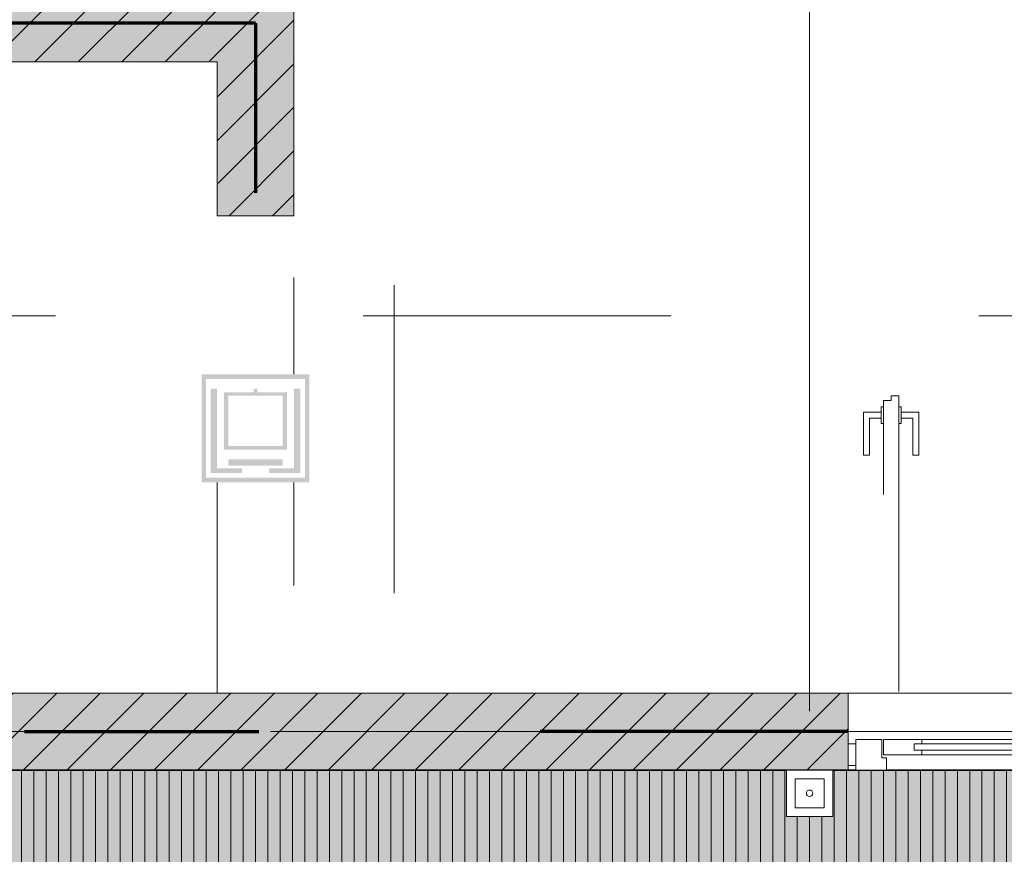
# Model space of a CAD drawing. Header units: metres. Extents: x -167 to 152, y -127 to 99.
# Tile 89 of 225: x -18.77 to -15.57, y -5.8 to -3.09. Entities that reach past the tile are written whole.
import ezdxf

# ---------------------------------------------------------------- set-up
doc = ezdxf.new("R2010")
doc.units = ezdxf.units.M
for name, pattern in [('Achsen 01', [5.291531, 3.175, -1.058062, 0.352704, -0.705764]), ('gestrichelt - 01', [2, 1, -1]), ('gestrichelt - 02', [4, 2, -2]), ('ISO-07 Punktiert', [0.889, 0.127, -0.762]), ('Raster 01', [2, 1, -1]), ('VW-01 Strichlinie kurz', [2, 1, -1])]:
    doc.linetypes.add(name, pattern=pattern)
for name, color, linetype, lineweight, true_color in [('013_Beton und Stahlbetonarbeiten-000 Sichtbeton-341 tragende In', 5, 'Continuous', 5, 0x0000ff), ('013_Beton und Stahlbetonarbeiten-000 Sichtbeton-344 Innenwandöf', 5, 'Continuous', 5, 0x0000ff), ('031_Metallbauarbeiten-350 Lamellendecke DS', 7, 'Continuous', 35, 0x666666), ('069_Aufzüge-allg.', 7, 'Continuous', 9, 0x777777), ('AV1-Achsen', 1, 'Achsen 01', 18, 0xff0000), ('AV1-Raster', 7, 'Raster 01', 9, 0xa6a6a6)]:
    doc.layers.add(name, color=color, linetype=linetype, lineweight=lineweight, true_color=true_color)
for name, color, linetype, lineweight in [('013_Beton und Stahlbetonarbeiten-000 Unterzüge', 7, 'ISO-07 Punktiert', 13), ('013_Beton und Stahlbetonarbeiten-340 Innenwände', 7, 'Continuous', 18), ('031_Metallbauarbeiten-340 Innentüren _ Elemente', 7, 'Continuous', 9), ('_1.35m (3D)', 7, 'Continuous', 9), ('_GRU (2D)', 7, 'Continuous', 9), ('_OG 1 (2D)', 7, 'Continuous', 9), ('_OG 1 - DS (2D)', 7, 'Continuous', 9), ('AV1-Brandschutzkonzept-Brandschutzkonzept', 7, 'Continuous', 5), ('Keine', 7, 'Continuous', 9)]:
    doc.layers.add(name, color=color, linetype=linetype, lineweight=lineweight)

# ---------------------------------------------------------------- blocks, each defined once
blk = doc.blocks.new('Group-2')
at = {"layer": 'AV1-Raster'}
for p, q in [((-17.55, -22.95), (-17.55, 1.35)), ((-16.2, -22.95), (-16.2, 1.35)), ((1.35, -4.05), (-40.5, -4.05)), ((1.35, -5.4), (-40.5, -5.4))]:
    blk.add_line(p, q, dxfattribs=at)
blk = doc.blocks.new('1.35m (3D)')
at = {"layer": 'AV1-Raster', "color": 7}
blk.add_blockref('Group-2', (0, 0), dxfattribs=at)
blk = doc.blocks.new('OG 1 - DS (2D)')
at = {"layer": '031_Metallbauarbeiten-350 Lamellendecke DS', "linetype": 'Continuous', "lineweight": 0, "transparency": 33554508}
h = blk.add_hatch(color=254, dxfattribs=at)
h.paths.add_polyline_path([(-13.625, -7.975), (-13.625, -5.525), (-25.525, -5.525), (-25.525, -16.075), (-13.625, -16.075)])
h.paths.add_polyline_path([(-16.075, -13.625), (-23.075, -13.625), (-23.075, -7.975), (-16.075, -7.975)])
at = {"layer": '031_Metallbauarbeiten-350 Lamellendecke DS', "linetype": 'Continuous', "lineweight": 9, "transparency": 33554508}
h = blk.add_hatch(dxfattribs=at)
h.set_pattern_fill('Lamellendecke', color=252, style=0, pattern_type=2)
h.set_pattern_definition([(90, (0, 0), (0.04, 0), [])])
h.paths.add_polyline_path([(-13.625, -7.975), (-13.625, -5.525), (-25.525, -5.525), (-25.525, -16.075), (-13.625, -16.075)])
h.paths.add_polyline_path([(-16.075, -13.625), (-23.075, -13.625), (-23.075, -7.975), (-16.075, -7.975)])
at = {"layer": '031_Metallbauarbeiten-350 Lamellendecke DS', "flags": 128}
blk.add_lwpolyline([(-13.625, -7.975), (-13.625, -5.525), (-25.525, -5.525), (-25.525, -16.075), (-13.625, -16.075)], close=True, dxfattribs=at)
blk = doc.blocks.new('Group-113')
at = {"color": 255}
blk.add_wipeout([(-0.0001, -0.1499), (0.1499, -0.1499), (0.1499, 0.0001), (-0.0001, 0.0001)], dxfattribs=at).dxf.layer = 'AV1-Brandschutzkonzept-Brandschutzkonzept'
at = {"layer": 'AV1-Brandschutzkonzept-Brandschutzkonzept', "color": 1, "true_color": 0xff0000, "flags": 128}
blk.add_lwpolyline([(-0.0001, -0.1499), (0.1499, -0.1499), (0.1499, 0.0001), (-0.0001, 0.0001)], close=True, dxfattribs=at)
at = {"color": 255}
blk.add_wipeout([(0.028, -0.1218), (0.1218, -0.1218), (0.1218, -0.028), (0.028, -0.028)], dxfattribs=at).dxf.layer = 'AV1-Brandschutzkonzept-Brandschutzkonzept'
at = {"layer": 'AV1-Brandschutzkonzept-Brandschutzkonzept', "color": 1, "true_color": 0xff0000, "flags": 128}
blk.add_lwpolyline([(0.028, -0.1218), (0.1218, -0.1218), (0.1218, -0.028), (0.028, -0.028)], close=True, dxfattribs=at)
at = {"layer": 'AV1-Brandschutzkonzept-Brandschutzkonzept', "color": 1, "lineweight": 5, "true_color": 0xff0000, "flags": 128}
blk.add_lwpolyline([(0.0644, -0.0749), (0.0644, -0.0749, 0.414214), (0.0749, -0.0854), (0.0749, -0.0854, 0.414214), (0.0854, -0.0749), (0.0854, -0.0749), (0.0854, -0.0749, 0.414214), (0.0749, -0.0644), (0.0749, -0.0644, 0.414214), (0.0644, -0.0749)], format="xyb", close=True, dxfattribs=at)
blk = doc.blocks.new('Handfeuermelder')
at = {"layer": 'AV1-Brandschutzkonzept-Brandschutzkonzept', "color": 7, "transparency": 33554687}
blk.add_blockref('Group-113', (0, 0), dxfattribs=at)
blk = doc.blocks.new('Group-262')
at = {"layer": '031_Metallbauarbeiten-340 Innentüren _ Elemente', "color": 253, "linetype": 'gestrichelt - 01', "lineweight": 9, "flags": 128}
for points in [[(-15.935, -4.325), (-15.935, -4.31), (-15.91, -4.31), (-15.91, -5.425), (-15.96, -5.425), (-15.96, -4.325)], [(-13.765, -4.325), (-13.765, -4.31), (-13.74, -4.31), (-13.74, -5.425), (-13.79, -5.425), (-13.79, -4.325)], [(-15.96, -4.4), (-15.9675, -4.4), (-15.9675, -4.345), (-15.96, -4.345)], [(-15.9025, -4.4), (-15.91, -4.4), (-15.91, -4.345), (-15.9025, -4.345)], [(-15.9675, -4.3625), (-15.9675, -4.3825), (-16.005, -4.3825), (-16.005, -4.5025), (-16.025, -4.5025), (-16.025, -4.3625)], [(-15.9025, -4.3625), (-15.9025, -4.3825), (-15.865, -4.3825), (-15.865, -4.5025), (-15.845, -4.5025), (-15.845, -4.3625)]]:
    blk.add_lwpolyline(points, close=True, dxfattribs=at)
at = {"layer": '031_Metallbauarbeiten-340 Innentüren _ Elemente', "color": 253, "linetype": 'gestrichelt - 01', "lineweight": 9}
for centre, start, end in [((-15.96, -5.425), 0, 87.4324), ((-13.74, -5.425), 92.6026, 180)]:
    blk.add_arc(centre, 1.115, start, end, dxfattribs=at)
at = {"color": 255}
for points in [[(-16.075, -5.51), (-16.075, -5.44), (-16.05, -5.44), (-16.05, -5.51)], [(-13.65, -5.51), (-13.65, -5.44), (-13.625, -5.44), (-13.625, -5.51)]]:
    blk.add_wipeout(points, dxfattribs=at).dxf.layer = '031_Metallbauarbeiten-340 Innentüren _ Elemente'
at = {"layer": '031_Metallbauarbeiten-340 Innentüren _ Elemente', "flags": 128}
for points in [[(-16.075, -5.51), (-16.075, -5.44), (-16.05, -5.44), (-16.05, -5.51)], [(-13.65, -5.51), (-13.65, -5.44), (-13.625, -5.44), (-13.625, -5.51)]]:
    blk.add_lwpolyline(points, close=True, dxfattribs=at)
at = {"color": 255}
for points in [[(-15.86, -5.475), (-15.86, -5.425), (-14.945, -5.425), (-14.945, -5.475)], [(-14.755, -5.475), (-14.755, -5.425), (-13.84, -5.425), (-13.84, -5.475)]]:
    blk.add_wipeout(points, dxfattribs=at).dxf.layer = '031_Metallbauarbeiten-340 Innentüren _ Elemente'
at = {"layer": '031_Metallbauarbeiten-340 Innentüren _ Elemente', "color": 253, "flags": 128}
for points in [[(-15.86, -5.475), (-15.86, -5.425), (-14.945, -5.425), (-14.945, -5.475)], [(-14.755, -5.475), (-14.755, -5.425), (-13.84, -5.425), (-13.84, -5.475)]]:
    blk.add_lwpolyline(points, close=True, dxfattribs=at)
at = {"color": 255}
for points in [[(-14.8975, -5.4175), (-14.9175, -5.4175), (-14.9175, -5.38), (-15.0375, -5.38), (-15.0375, -5.36), (-14.8975, -5.36)], [(-15.96, -5.425), (-15.96, -5.475), (-15.835, -5.475), (-15.835, -5.46), (-15.86, -5.46), (-15.86, -5.44), (-15.835, -5.44), (-15.835, -5.425)], [(-13.74, -5.425), (-13.74, -5.475), (-13.865, -5.475), (-13.865, -5.46), (-13.84, -5.46), (-13.84, -5.44), (-13.865, -5.44), (-13.865, -5.425)], [(-14.8975, -5.4825), (-14.9175, -5.4825), (-14.9175, -5.52), (-15.0375, -5.52), (-15.0375, -5.54), (-14.8975, -5.54)]]:
    blk.add_wipeout(points, dxfattribs=at).dxf.layer = '031_Metallbauarbeiten-340 Innentüren _ Elemente'
at = {"layer": '031_Metallbauarbeiten-340 Innentüren _ Elemente', "flags": 128}
for points in [[(-14.8975, -5.4175), (-14.9175, -5.4175), (-14.9175, -5.38), (-15.0375, -5.38), (-15.0375, -5.36), (-14.8975, -5.36)], [(-15.96, -5.425), (-15.96, -5.475), (-15.835, -5.475), (-15.835, -5.46), (-15.86, -5.46), (-15.86, -5.44), (-15.835, -5.44), (-15.835, -5.425)], [(-13.74, -5.425), (-13.74, -5.475), (-13.865, -5.475), (-13.865, -5.46), (-13.84, -5.46), (-13.84, -5.44), (-13.865, -5.44), (-13.865, -5.425)], [(-14.8975, -5.4825), (-14.9175, -5.4825), (-14.9175, -5.52), (-15.0375, -5.52), (-15.0375, -5.54), (-14.8975, -5.54)]]:
    blk.add_lwpolyline(points, close=True, dxfattribs=at)
at = {"color": 255}
for points in [[(-15.965, -5.485), (-15.965, -5.425), (-16.05, -5.425), (-16.05, -5.525), (-15.95, -5.525), (-15.95, -5.485)], [(-14.935, -5.425), (-14.935, -5.4175), (-14.88, -5.4175), (-14.88, -5.425)], [(-13.735, -5.485), (-13.735, -5.425), (-13.65, -5.425), (-13.65, -5.525), (-13.75, -5.525), (-13.75, -5.485)], [(-14.755, -5.46), (-14.755, -5.44), (-13.84, -5.44), (-13.84, -5.46)], [(-14.935, -5.4825), (-14.935, -5.475), (-14.88, -5.475), (-14.88, -5.4825)]]:
    blk.add_wipeout(points, dxfattribs=at).dxf.layer = '031_Metallbauarbeiten-340 Innentüren _ Elemente'
at = {"layer": '031_Metallbauarbeiten-340 Innentüren _ Elemente', "flags": 128}
for points in [[(-15.965, -5.485), (-15.965, -5.425), (-16.05, -5.425), (-16.05, -5.525), (-15.95, -5.525), (-15.95, -5.485)], [(-14.935, -5.425), (-14.935, -5.4175), (-14.88, -5.4175), (-14.88, -5.425)], [(-13.735, -5.485), (-13.735, -5.425), (-13.65, -5.425), (-13.65, -5.525), (-13.75, -5.525), (-13.75, -5.485)], [(-14.755, -5.46), (-14.755, -5.44), (-13.84, -5.44), (-13.84, -5.46)], [(-14.935, -5.4825), (-14.935, -5.475), (-14.88, -5.475), (-14.88, -5.4825)]]:
    blk.add_lwpolyline(points, close=True, dxfattribs=at)
at = {"color": 255}
blk.add_wipeout([(-14.86, -5.425), (-14.97, -5.425), (-14.97, -5.44), (-14.945, -5.44), (-14.945, -5.46), (-14.97, -5.46), (-14.97, -5.475), (-14.845, -5.475), (-14.845, -5.45), (-14.86, -5.45)], dxfattribs=at).dxf.layer = '031_Metallbauarbeiten-340 Innentüren _ Elemente'
at = {"layer": '031_Metallbauarbeiten-340 Innentüren _ Elemente', "flags": 128}
blk.add_lwpolyline([(-14.86, -5.425), (-14.97, -5.425), (-14.97, -5.44), (-14.945, -5.44), (-14.945, -5.46), (-14.97, -5.46), (-14.97, -5.475), (-14.845, -5.475), (-14.845, -5.45), (-14.86, -5.45)], close=True, dxfattribs=at)
at = {"color": 255}
for points in [[(-14.84, -5.475), (-14.73, -5.475), (-14.73, -5.46), (-14.755, -5.46), (-14.755, -5.44), (-14.73, -5.44), (-14.73, -5.425), (-14.855, -5.425), (-14.855, -5.45), (-14.84, -5.45)], [(-15.86, -5.46), (-15.86, -5.44), (-14.945, -5.44), (-14.945, -5.46)]]:
    blk.add_wipeout(points, dxfattribs=at).dxf.layer = '031_Metallbauarbeiten-340 Innentüren _ Elemente'
at = {"layer": '031_Metallbauarbeiten-340 Innentüren _ Elemente', "flags": 128}
for points in [[(-14.84, -5.475), (-14.73, -5.475), (-14.73, -5.46), (-14.755, -5.46), (-14.755, -5.44), (-14.73, -5.44), (-14.73, -5.425), (-14.855, -5.425), (-14.855, -5.45), (-14.84, -5.45)], [(-15.86, -5.46), (-15.86, -5.44), (-14.945, -5.44), (-14.945, -5.46)]]:
    blk.add_lwpolyline(points, close=True, dxfattribs=at)
blk = doc.blocks.new('Group-369')
at = {"color": 255, "linetype": 'Continuous', "lineweight": 5, "transparency": 33554687}
blk.add_wipeout([(-0.0962, -0.5716), (0.254, -0.5716), (0.254, -0.9217), (-0.0962, -0.9217)], dxfattribs=at).dxf.layer = 'AV1-Brandschutzkonzept-Brandschutzkonzept'
at = {"layer": 'AV1-Brandschutzkonzept-Brandschutzkonzept', "linetype": 'Continuous', "lineweight": 0, "transparency": 33554687}
h = blk.add_hatch(color=25, dxfattribs=at)
h.paths.add_polyline_path([(-0.0962, -0.5716), (0.254, -0.5716), (0.254, -0.9217), (-0.0962, -0.9217)])
h.paths.add_polyline_path([(-0.0815, -0.5863), (-0.0815, -0.907), (0.2393, -0.907), (0.2393, -0.5863)])
for points in [[(-0.0466, -0.8766), (0.0349, -0.8766), (0.0349, -0.8916), (-0.0671, -0.8916), (-0.0671, -0.618), (-0.0466, -0.618)], [(0.2044, -0.8766), (0.1229, -0.8766), (0.1229, -0.8916), (0.2249, -0.8916), (0.2249, -0.618), (0.2044, -0.618)]]:
    blk.add_hatch(color=250, dxfattribs=at).paths.add_polyline_path(points)
h = blk.add_hatch(color=250, dxfattribs=at)
h.paths.add_polyline_path([(0.0733, -0.618), (0.0845, -0.618), (0.0845, -0.6295), (0.1817, -0.6295), (0.1817, -0.8159), (-0.0239, -0.8159), (-0.0239, -0.6295), (0.0733, -0.6295)])
h.paths.add_polyline_path([(0.167, -0.8045), (0.167, -0.6409), (-0.0092, -0.6409), (-0.0092, -0.8045)])
at = {"layer": 'AV1-Brandschutzkonzept-Brandschutzkonzept', "color": 250, "linetype": 'Continuous', "transparency": 33554687}
blk.add_solid([(-0.0092, -0.8686), (0.167, -0.8686), (-0.0092, -0.8475), (0.167, -0.8475)], dxfattribs=at)
blk = doc.blocks.new('qualifizierter Fahrschachtabschluss')
at = {"layer": 'Keine', "color": 7, "transparency": 33554687}
blk.add_blockref('Group-369', (0, 0), dxfattribs=at)
blk = doc.blocks.new('OG 1 (2D)')
at = {"layer": '013_Beton und Stahlbetonarbeiten-000 Sichtbeton-341 tragende In', "linetype": 'Continuous', "lineweight": 0}
blk.add_hatch(color=30, dxfattribs=at).paths.add_polyline_path([(-22.875, -0.075), (-22.875, -3.025), (-17.925, -3.025), (-17.925, -3.675), (-17.875, -3.725), (-17.875, -2.975), (-22.825, -2.975), (-22.825, -0.125)])
at = {"layer": '013_Beton und Stahlbetonarbeiten-340 Innenwände', "linetype": 'Continuous', "lineweight": 0, "true_color": 0xc0c0c0}
blk.add_hatch(color=9, dxfattribs=at).paths.add_polyline_path([(-20.875, -5.525), (-16.075, -5.525), (-16.075, -5.275), (-20.625, -5.275), (-20.625, -3.225), (-18.125, -3.225), (-18.125, -3.725), (-17.875, -3.725), (-17.875, -2.975), (-22.825, -2.975), (-22.825, -0.125), (-23.075, -0.125), (-23.075, -3.725), (-22.825, -3.725), (-22.825, -3.225), (-20.875, -3.225)])
at = {"layer": '013_Beton und Stahlbetonarbeiten-340 Innenwände', "linetype": 'Continuous', "lineweight": 13}
h = blk.add_hatch(dxfattribs=at)
h.set_pattern_fill('Stahlbeton', color=251, style=0, pattern_type=2)
h.set_pattern_definition([(45, (0, 0), (0.07071068, -0.07071068), [0.025, -0.025])])
h.paths.add_polyline_path([(-20.875, -5.525), (-16.075, -5.525), (-16.075, -5.275), (-20.625, -5.275), (-20.625, -3.225), (-18.125, -3.225), (-18.125, -3.725), (-17.875, -3.725), (-17.875, -2.975), (-22.825, -2.975), (-22.825, -0.125), (-23.075, -0.125), (-23.075, -3.725), (-22.825, -3.725), (-22.825, -3.225), (-20.875, -3.225)])
h = blk.add_hatch(dxfattribs=at)
h.set_pattern_fill('Stahlbeton-1', color=251, style=0, pattern_type=2)
h.set_pattern_definition([(-135, (0.03106, -0.03313), (0.07071068, -0.07071068), [])])
h.paths.add_polyline_path([(-20.875, -5.525), (-16.075, -5.525), (-16.075, -5.275), (-20.625, -5.275), (-20.625, -3.225), (-18.125, -3.225), (-18.125, -3.725), (-17.875, -3.725), (-17.875, -2.975), (-22.825, -2.975), (-22.825, -0.125), (-23.075, -0.125), (-23.075, -3.725), (-22.825, -3.725), (-22.825, -3.225), (-20.875, -3.225)])
at = {"layer": '013_Beton und Stahlbetonarbeiten-000 Sichtbeton-344 Innenwandöf', "color": 30}
blk.add_solid([(-18.125, -3.725), (-18.125, -3.675), (-17.875, -3.725), (-17.925, -3.675)], dxfattribs=at)
at = {"layer": '013_Beton und Stahlbetonarbeiten-000 Unterzüge', "linetype": 'VW-01 Strichlinie kurz', "flags": 128}
for points in [[(-18.125, -5.275), (-18.125, -3.725), (-17.875, -3.725), (-17.875, -5.275)], [(-16.075, -5.525), (-16.075, -5.275), (-13.625, -5.275), (-13.625, -5.525)]]:
    blk.add_lwpolyline(points, close=True, dxfattribs=at)
at = {"layer": '013_Beton und Stahlbetonarbeiten-340 Innenwände', "flags": 128}
blk.add_lwpolyline([(-20.875, -5.525), (-16.075, -5.525), (-16.075, -5.275), (-20.625, -5.275), (-20.625, -3.225), (-18.125, -3.225), (-18.125, -3.725), (-17.875, -3.725), (-17.875, -2.975), (-22.825, -2.975), (-22.825, -0.125), (-23.075, -0.125), (-23.075, -3.725), (-22.825, -3.725), (-22.825, -3.225), (-20.875, -3.225)], close=True, dxfattribs=at)
at = {"layer": '069_Aufzüge-allg.', "linetype": 'gestrichelt - 02'}
for p, q in [((-20.625, -3.225), (-18.125, -5.275)), ((-20.625, -5.275), (-18.125, -3.225))]:
    blk.add_line(p, q, dxfattribs=at)
at = {"layer": 'AV1-Brandschutzkonzept-Brandschutzkonzept', "color": 14, "linetype": 'gestrichelt - 01', "lineweight": 70, "transparency": 33554687}
for q in [(-22.95, -3.1), (-18, -3.65)]:
    blk.add_line((-18, -3.1), q, dxfattribs=at)
at = {"layer": 'AV1-Brandschutzkonzept-Brandschutzkonzept', "color": 220, "linetype": 'gestrichelt - 01', "lineweight": 70, "true_color": 0xff00bc, "transparency": 33554687}
blk.add_line((-20.75, -5.4), (-17.9891, -5.4), dxfattribs=at)
at = {"layer": '031_Metallbauarbeiten-340 Innentüren _ Elemente', "color": 7}
blk.add_blockref('Group-262', (0, 0), dxfattribs=at)
at = {"layer": 'AV1-Brandschutzkonzept-Brandschutzkonzept', "color": 7}
for name, p in [('qualifizierter Fahrschachtabschluss', (-18.0789, -3.6683)), ('Handfeuermelder', (-16.2749, -5.5251))]:
    blk.add_blockref(name, p, dxfattribs=at)
at = {"layer": '013_Beton und Stahlbetonarbeiten-000 Sichtbeton-341 tragende In', "color": 30}
for points in [[(-16.075, -5.275), (-18.125, -5.275), (-16.125, -5.325), (-18.125, -5.325)], [(-20.825, -5.475), (-16.125, -5.475), (-20.875, -5.525), (-16.075, -5.525)]]:
    blk.add_solid(points, dxfattribs=at)
at = {"layer": '013_Beton und Stahlbetonarbeiten-000 Sichtbeton-344 Innenwandöf', "color": 30}
blk.add_solid([(-16.075, -5.525), (-16.125, -5.475), (-16.075, -5.275), (-16.125, -5.325)], dxfattribs=at)
at = {"layer": 'AV1-Brandschutzkonzept-Brandschutzkonzept', "color": 14, "linetype": 'gestrichelt - 01', "lineweight": 70, "transparency": 33554687}
blk.add_line((-16.075, -5.4), (-17.9891, -5.4), dxfattribs=at)
blk = doc.blocks.new('Group-747')
at = {"layer": 'AV1-Achsen'}
blk.add_line((-16.2, -26.5), (-16.2, 4.9), dxfattribs=at)
blk = doc.blocks.new('Group-756')
at = {"layer": 'AV1-Achsen'}
blk.add_line((-43.35, -5.4), (4.2, -5.4), dxfattribs=at)
blk = doc.blocks.new('GRU (2D)')
at = {"layer": 'AV1-Achsen', "color": 7}
for name in ['Group-747', 'Group-756']:
    blk.add_blockref(name, (0, 0), dxfattribs=at)

msp = doc.modelspace()

# ---------------------------------------------------------------- block references
at = {"layer": '_1.35m (3D)'}
msp.add_blockref('1.35m (3D)', (0, 0), dxfattribs=at)

# ---------------------------------------------------------------- next in the draw order: block references
at = {"layer": '_OG 1 - DS (2D)'}
msp.add_blockref('OG 1 - DS (2D)', (0, 0), dxfattribs=at)

# ---------------------------------------------------------------- next in the draw order: block references
at = {"layer": '_OG 1 (2D)'}
msp.add_blockref('OG 1 (2D)', (0, 0), dxfattribs=at)

# ---------------------------------------------------------------- next in the draw order: block references
at = {"layer": '_GRU (2D)'}
msp.add_blockref('GRU (2D)', (0, 0), dxfattribs=at)

doc.saveas('drawing.dxf')
